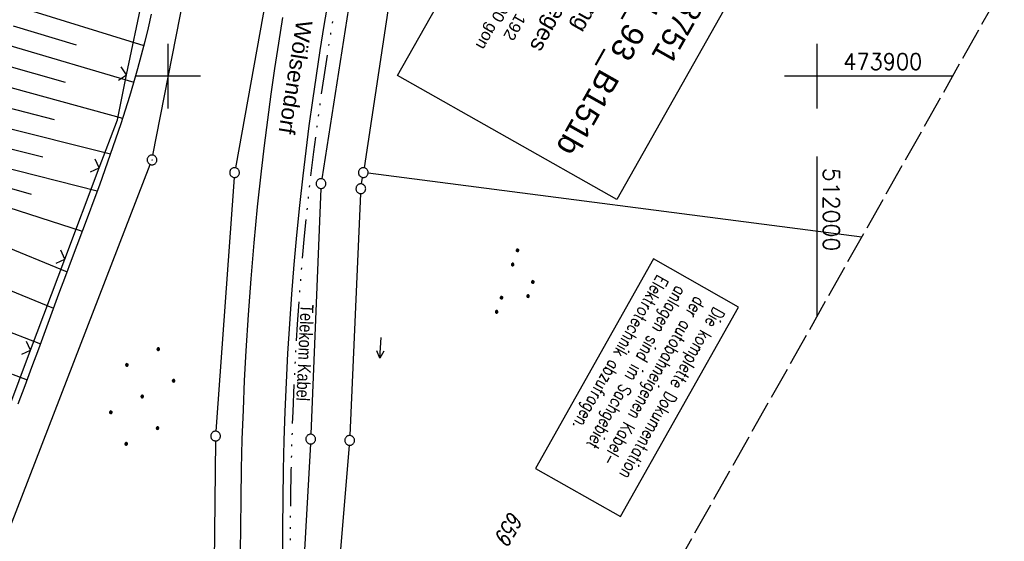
# Model space of a CAD drawing. Extents: x 511324 to 512029, y 473109 to 474055.
# Tile 28 of 29: x 511877 to 512029, y 473828 to 473909. Entities that reach past the tile are written whole.
import ezdxf
from ezdxf.enums import TextEntityAlignment as Align

# ---------------------------------------------------------------- set-up
doc = ezdxf.new("R2010")
doc.units = 0
doc.header["$LTSCALE"] = 10
doc.header["$MEASUREMENT"] = 0
for name, pattern in [('ACAD_ISO14W100', [25.5, 12, -3, 0.5, -3, 0.5, -3, 0.5, -3]), ('AUSGEZOGEN', [0]), ('LT00', [0]), ('LT14', [0.6, 0.5, -0.1])]:
    doc.linetypes.add(name, pattern=pattern)
doc.layers.get('0').update_dxf_attribs({"linetype": 'LT00'})
doc.layers.add('-BLATT_92-RAND', color=7, linetype='LT14', plot=False)
for name, color, linetype in [('BAB-KABEL_TEXT_KASTEN', 224, 'Continuous'), ('BW_TEXT-B', 20, 'AUSGEZOGEN'), ('DFK_AB_L', 21, 'LT00'), ('DFK_AB_P', 7, 'LT00'), ('DFK_FLUR_NR', 250, 'LT00'), ('DFK_GZPKT', 250, 'LT00'), ('DFK_KATASTER', 250, 'LT00'), ('DFK_NUTZUNG', 250, 'LT00'), ('ORTSRICHTUNG', 7, 'Continuous'), ('TELEKOM', 210, 'ACAD_ISO14W100'), ('TELEKOM_TEXT', 210, 'Continuous'), ('V92_AFBR_BAB', 250, 'LT00'), ('V92_BOESCH', 250, 'LT00'), ('V92_BOSCHUNG', 250, 'LT00'), ('V92_RASTER', 250, 'LT00'), ('V92_ZAUN', 40, 'LT00')]:
    doc.layers.add(name, color=color, linetype=linetype)
doc.styles.add('Beschrift', font='ARIAL.TTF')
doc.styles.add('ROMANS', font='romans.shx', dxfattribs={"width": 0.8})
doc.styles.get("Standard").update_dxf_attribs({"font": 'romans.shx'})
doc.styles.add('Versorgungsltg', font='ARIAL.TTF', dxfattribs={"width": 0.8, "height": 2})

# ---------------------------------------------------------------- blocks, each defined once
blk = doc.blocks.new('SYMB7240')
at = {"color": 0, "linetype": 'ByBlock'}
for p, q in [((0, 0), (-0.32, 0)), ((-0.11, 0.055), (0, 0)), ((0, 0), (-0.11, -0.055))]:
    blk.add_line(p, q, dxfattribs=at)
blk = doc.blocks.new('SYMB7010')
at = {"color": 0, "linetype": 'ByBlock'}
for points in [[(-0.031408, 0.499213), (-0.093728, 0.49134), (-0.15457, 0.475719), (-0.212975, 0.452595), (-0.268021, 0.422333), (-0.31884, 0.385411), (-0.36463, 0.342411), (-0.40467, 0.29401), (-0.438329, 0.240973), (-0.465074, 0.184136), (-0.484486, 0.124395), (-0.496256, 0.062692), (-0.5002, 0)], [(-0.5002, 0), (-0.496256, -0.062692), (-0.484486, -0.124395), (-0.465075, -0.184136), (-0.438329, -0.240973), (-0.404671, -0.29401), (-0.36463, -0.342411), (-0.31884, -0.385411), (-0.268021, -0.422333), (-0.212975, -0.452595), (-0.154571, -0.475719), (-0.093728, -0.49134), (-0.031408, -0.499213), (0.031408, -0.499213)], [(0.5002, 0), (0.496256, 0.062692), (0.484485, 0.124395), (0.465074, 0.184136), (0.438329, 0.240973), (0.40467, 0.29401), (0.36463, 0.342411), (0.31884, 0.385411), (0.268021, 0.422333), (0.212975, 0.452595), (0.15457, 0.475719), (0.093728, 0.49134), (0.031408, 0.499213), (-0.031408, 0.499213)], [(0.031408, -0.499213), (0.093728, -0.491341), (0.15457, -0.475719), (0.212975, -0.452595), (0.268021, -0.422333), (0.31884, -0.385411), (0.36463, -0.342411), (0.404671, -0.294011), (0.438329, -0.240974), (0.465075, -0.184136), (0.484486, -0.124395), (0.496256, -0.062692), (0.500201, 0)]]:
    blk.add_lwpolyline(points, dxfattribs=at)
blk = doc.blocks.new('SYMB0003')
at = {"color": 0, "linetype": 'ByBlock'}
for p, q in [((-0.015712, 0), (0.010166, 0.012015)), ((0, -0.021257), (-0.015712, 0)), ((0.010166, 0.012015), (0, -0.021257))]:
    blk.add_line(p, q, dxfattribs=at)
for points in [[(-0.031395, 0.499013), (-0.093691, 0.491144), (-0.154509, 0.475528), (-0.21289, 0.452414), (-0.267913, 0.422164), (-0.318712, 0.385257), (-0.364484, 0.342274), (-0.404509, 0.293893), (-0.438154, 0.240877), (-0.464888, 0.184062), (-0.484292, 0.124345), (-0.496058, 0.062667), (-0.5, 0)], [(-0.5, 0), (-0.496058, -0.062667), (-0.484292, -0.124345), (-0.464888, -0.184062), (-0.438154, -0.240877), (-0.404509, -0.293893), (-0.364485, -0.342274), (-0.318712, -0.385257), (-0.267914, -0.422164), (-0.21289, -0.452414), (-0.154509, -0.475529), (-0.093691, -0.491144), (-0.031395, -0.499014), (0.031395, -0.499014)], [(0.5, 0), (0.496057, 0.062667), (0.484292, 0.124345), (0.464888, 0.184062), (0.438153, 0.240877), (0.404509, 0.293893), (0.364484, 0.342274), (0.318712, 0.385257), (0.267913, 0.422164), (0.21289, 0.452414), (0.154509, 0.475528), (0.093691, 0.491144), (0.031395, 0.499013), (-0.031395, 0.499013)], [(0.031395, -0.499014), (0.093691, -0.491144), (0.154509, -0.475529), (0.21289, -0.452414), (0.267914, -0.422164), (0.318712, -0.385257), (0.364485, -0.342274), (0.404509, -0.293893), (0.438154, -0.240877), (0.464889, -0.184062), (0.484292, -0.124345), (0.496058, -0.062667), (0.5, 0)]]:
    blk.add_lwpolyline(points, dxfattribs=at)
blk = doc.blocks.new('SYMB0024')
at = {"color": 0, "linetype": 'ByBlock'}
for p, q in [((-0.5, 0.5), (0, 0)), ((0, 0), (0.5, 0.5))]:
    blk.add_line(p, q, dxfattribs=at)
blk = doc.blocks.new('Ackerland7')
at = {"layer": 'DFK_NUTZUNG', "color": 0, "linetype": 'ByBlock'}
for p, q in [((-4, 3.93), (-4, 3.67)), ((-3.95, 3.63), (-3.95, 3.97)), ((-3.9, 3.99), (-3.9, 3.61)), ((-3.85, 3.6), (-3.85, 4)), ((-3.8, 3.99), (-3.8, 3.61)), ((-3.75, 3.63), (-3.75, 3.97)), ((-3.7, 3.93), (-3.7, 3.67)), ((-3.65, 3.8), (-3.65, 3.8)), ((3.7, 3.93), (3.7, 3.67)), ((3.75, 3.63), (3.75, 3.97)), ((3.8, 3.99), (3.8, 3.61)), ((3.85, 3.6), (3.85, 4)), ((3.9, 3.99), (3.9, 3.61)), ((3.95, 3.63), (3.95, 3.97)), ((4, 3.93), (4, 3.67)), ((4.05, 3.8), (4.05, 3.8)), ((-7.85, 0.13), (-7.85, -0.13)), ((-7.8, -0.17), (-7.8, 0.17)), ((-7.75, 0.19), (-7.75, -0.19)), ((-7.7, -0.2), (-7.7, 0.2)), ((-7.65, 0.19), (-7.65, -0.19)), ((-7.6, -0.17), (-7.6, 0.17)), ((-7.55, 0.13), (-7.55, -0.13)), ((-7.5, 0), (-7.5, 0)), ((-0.15, 0.13), (-0.15, -0.13)), ((-0.1, -0.17), (-0.1, 0.17)), ((-0.05, 0.19), (-0.05, -0.19)), ((0, -0.2), (0, 0.2)), ((0.05, 0.19), (0.05, -0.19)), ((0.1, -0.17), (0.1, 0.17)), ((0.15, 0.13), (0.15, -0.13)), ((0.2, 0), (0.2, 0)), ((7.55, 0.13), (7.55, -0.13)), ((7.6, -0.17), (7.6, 0.17)), ((7.65, 0.19), (7.65, -0.19)), ((7.7, -0.2), (7.7, 0.2)), ((7.75, 0.19), (7.75, -0.19)), ((7.8, -0.17), (7.8, 0.17)), ((7.85, 0.13), (7.85, -0.13)), ((7.9, 0), (7.9, 0)), ((-4, -3.67), (-4, -3.93)), ((-3.95, -3.97), (-3.95, -3.63)), ((-3.9, -3.61), (-3.9, -3.99)), ((-3.85, -4), (-3.85, -3.6)), ((-3.8, -3.61), (-3.8, -3.99)), ((-3.75, -3.97), (-3.75, -3.63)), ((-3.7, -3.67), (-3.7, -3.93)), ((-3.65, -3.8), (-3.65, -3.8)), ((3.7, -3.67), (3.7, -3.93)), ((3.75, -3.97), (3.75, -3.63)), ((3.8, -3.61), (3.8, -3.99)), ((3.85, -4), (3.85, -3.6)), ((3.9, -3.61), (3.9, -3.99)), ((3.95, -3.97), (3.95, -3.63)), ((4, -3.67), (4, -3.93)), ((4.05, -3.8), (4.05, -3.8))]:
    blk.add_line(p, q, dxfattribs=at)
for points in [[(-3.65, 3.8), (-3.67, 3.89), (-3.73, 3.96), (-3.81, 3.99), (-3.89, 3.99), (-3.97, 3.96), (-4.03, 3.89), (-4.05, 3.8), (-4.03, 3.71), (-3.97, 3.64), (-3.89, 3.6), (-3.81, 3.6), (-3.73, 3.64), (-3.67, 3.71), (-3.65, 3.8)], [(4.05, 3.8), (4.03, 3.89), (3.97, 3.96), (3.89, 3.99), (3.81, 3.99), (3.73, 3.96), (3.67, 3.89), (3.65, 3.8), (3.67, 3.71), (3.73, 3.64), (3.81, 3.61), (3.89, 3.61), (3.97, 3.64), (4.03, 3.71), (4.05, 3.8)], [(-7.5, 0), (-7.52, 0.09), (-7.58, 0.16), (-7.66, 0.19), (-7.74, 0.19), (-7.82, 0.16), (-7.88, 0.09), (-7.9, 0)], [(0.2, 0), (0.18, 0.09), (0.12, 0.16), (0.04, 0.19), (-0.04, 0.19), (-0.12, 0.16), (-0.18, 0.09), (-0.2, 0)], [(-0.2, 0), (-0.18, -0.09), (-0.12, -0.16), (-0.04, -0.19), (0.04, -0.19), (0.12, -0.16), (0.18, -0.09), (0.2, 0)], [(7.9, 0), (7.88, 0.09), (7.82, 0.16), (7.74, 0.19), (7.66, 0.19), (7.58, 0.16), (7.52, 0.09), (7.5, 0)], [(7.5, 0), (7.52, -0.09), (7.58, -0.16), (7.66, -0.19), (7.74, -0.19), (7.82, -0.16), (7.88, -0.09), (7.9, 0)], [(-7.9, 0), (-7.88, -0.09), (-7.82, -0.16), (-7.74, -0.19), (-7.66, -0.19), (-7.58, -0.16), (-7.52, -0.09), (-7.5, 0)], [(-3.65, -3.8), (-3.67, -3.71), (-3.73, -3.64), (-3.81, -3.61), (-3.89, -3.61), (-3.97, -3.64), (-4.03, -3.71), (-4.05, -3.8), (-4.03, -3.89), (-3.97, -3.96), (-3.89, -3.99), (-3.81, -3.99), (-3.73, -3.96), (-3.67, -3.89), (-3.65, -3.8)], [(4.05, -3.8), (4.03, -3.71), (3.97, -3.64), (3.89, -3.61), (3.81, -3.61), (3.73, -3.64), (3.67, -3.71), (3.65, -3.8), (3.67, -3.89), (3.73, -3.96), (3.81, -3.99), (3.89, -3.99), (3.97, -3.96), (4.03, -3.89), (4.05, -3.8)]]:
    blk.add_lwpolyline(points, dxfattribs=at)
blk = doc.blocks.new('SYMB7111')
at = {"color": 0, "linetype": 'ByBlock'}
for p, q in [((-0.13, 0.202919), (-0.13, 0.177081)), ((-0.125, 0.172895), (-0.125, 0.207105)), ((-0.12, 0.209164), (-0.12, 0.170836)), ((-0.115, 0.170204), (-0.115, 0.209796)), ((-0.11, 0.209164), (-0.11, 0.170836)), ((-0.105, 0.172895), (-0.105, 0.207105)), ((-0.1, 0.202919), (-0.1, 0.177081)), ((-0.095, 0.189874), (-0.095, 0.190146)), ((0.1, 0.202919), (0.1, 0.177081)), ((0.105, 0.172895), (0.105, 0.207105)), ((0.11, 0.209164), (0.11, 0.170836)), ((0.115, 0.170204), (0.115, 0.209796)), ((0.12, 0.209164), (0.12, 0.170836)), ((0.125, 0.172895), (0.125, 0.207105)), ((0.13, 0.202919), (0.13, 0.177081)), ((0.135, 0.189874), (0.135, 0.190146)), ((-0.515, -0.177081), (-0.515, -0.202919)), ((-0.51, -0.207105), (-0.51, -0.172895)), ((-0.505, -0.170836), (-0.505, -0.209164)), ((-0.5, -0.209796), (-0.5, -0.170204)), ((-0.495, -0.170836), (-0.495, -0.209164)), ((-0.49, -0.207105), (-0.49, -0.172895)), ((-0.485, -0.177081), (-0.485, -0.202919)), ((-0.48, -0.190126), (-0.48, -0.189854)), ((-0.285, -0.177081), (-0.285, -0.202919)), ((-0.28, -0.207105), (-0.28, -0.172895)), ((-0.275, -0.170836), (-0.275, -0.209164)), ((-0.27, -0.209796), (-0.27, -0.170204)), ((-0.265, -0.170836), (-0.265, -0.209164)), ((-0.26, -0.207105), (-0.26, -0.172895)), ((-0.255, -0.177081), (-0.255, -0.202919)), ((-0.25, -0.190126), (-0.25, -0.189854)), ((0.255, -0.177081), (0.255, -0.202919)), ((0.26, -0.207105), (0.26, -0.172895)), ((0.265, -0.170836), (0.265, -0.209164)), ((0.27, -0.209796), (0.27, -0.170204)), ((0.275, -0.170836), (0.275, -0.209164)), ((0.28, -0.207105), (0.28, -0.172895)), ((0.285, -0.177081), (0.285, -0.202919)), ((0.29, -0.190126), (0.29, -0.189854)), ((0.485, -0.177081), (0.485, -0.202919)), ((0.49, -0.207105), (0.49, -0.172895)), ((0.495, -0.170836), (0.495, -0.209164)), ((0.5, -0.209796), (0.5, -0.170204)), ((0.505, -0.170836), (0.505, -0.209164)), ((0.51, -0.207105), (0.51, -0.172895)), ((0.515, -0.177081), (0.515, -0.202919)), ((0.52, -0.190126), (0.52, -0.189854))]:
    blk.add_line(p, q, dxfattribs=at)
for points in [[(-0.095, 0.19), (-0.096981, 0.198678), (-0.10253, 0.205637), (-0.11055, 0.209499), (-0.11945, 0.209499), (-0.12747, 0.205637), (-0.133019, 0.198678), (-0.135, 0.19), (-0.133019, 0.181322), (-0.12747, 0.174363), (-0.11945, 0.170501), (-0.11055, 0.170501), (-0.10253, 0.174363), (-0.096981, 0.181322), (-0.095, 0.19)], [(0.135, 0.19), (0.133019, 0.198678), (0.12747, 0.205637), (0.11945, 0.209499), (0.11055, 0.209499), (0.10253, 0.205637), (0.096981, 0.198678), (0.095, 0.19), (0.096981, 0.181322), (0.10253, 0.174363), (0.11055, 0.170501), (0.11945, 0.170501), (0.12747, 0.174363), (0.133019, 0.181322), (0.135, 0.19)], [(-0.48, -0.19), (-0.481981, -0.181322), (-0.48753, -0.174363), (-0.49555, -0.170501), (-0.50445, -0.170501), (-0.51247, -0.174363), (-0.518019, -0.181322), (-0.52, -0.19), (-0.518019, -0.198678), (-0.51247, -0.205637), (-0.50445, -0.209499), (-0.49555, -0.209499), (-0.48753, -0.205637), (-0.481981, -0.198678), (-0.48, -0.19)], [(-0.25, -0.19), (-0.251981, -0.181322), (-0.25753, -0.174363), (-0.26555, -0.170501), (-0.27445, -0.170501), (-0.28247, -0.174363), (-0.288019, -0.181322), (-0.29, -0.19), (-0.288019, -0.198678), (-0.28247, -0.205637), (-0.27445, -0.209499), (-0.26555, -0.209499), (-0.25753, -0.205637), (-0.251981, -0.198678), (-0.25, -0.19)], [(0.29, -0.19), (0.288019, -0.181322), (0.28247, -0.174363), (0.27445, -0.170501), (0.26555, -0.170501), (0.25753, -0.174363), (0.251981, -0.181322), (0.25, -0.19), (0.251981, -0.198678), (0.25753, -0.205637), (0.26555, -0.209499), (0.27445, -0.209499), (0.28247, -0.205637), (0.288019, -0.198678), (0.29, -0.19)], [(0.52, -0.19), (0.518019, -0.181322), (0.51247, -0.174363), (0.50445, -0.170501), (0.49555, -0.170501), (0.48753, -0.174363), (0.481981, -0.181322), (0.48, -0.19), (0.481981, -0.198678), (0.48753, -0.205637), (0.49555, -0.209499), (0.50445, -0.209499), (0.51247, -0.205637), (0.518019, -0.198678), (0.52, -0.19)]]:
    blk.add_lwpolyline(points, dxfattribs=at)

msp = doc.modelspace()

# ---------------------------------------------------------------- linework, layer by layer
at = {"layer": 'BAB-KABEL_TEXT_KASTEN', "linetype": 'AUSGEZOGEN'}
msp.add_lwpolyline([(511974.84, 473871.84), (511956.61, 473839.57), (511969.72, 473832.16), (511987.95, 473864.43)], close=True, dxfattribs=at)
at = {"layer": 'DFK_AB_L'}
for p, q in [((511897.64, 473887.84), (511906.42, 473932.57)), ((511838.83, 473735.52), (511897.23, 473886.4))]:
    msp.add_line(p, q, dxfattribs=at)
at = {"layer": 'DFK_KATASTER'}
for p, q in [((511917.4, 473924.96), (511910.36, 473885.89)), ((511929.62, 473922.13), (511923.68, 473884.19)), ((511935.46, 473920.77), (511930.19, 473885.89)), ((511910.18, 473884.4), (511907.36, 473845.31)), ((511929.81, 473883.4), (511929.97, 473884.41)), ((512006.94, 473875.2), (511930.82, 473885.05)), ((511923.53, 473882.7), (511922, 473844.84)), ((511929.67, 473881.91), (511928.01, 473844.64)), ((511907.3, 473843.81), (511907.07, 473825.09)), ((511921.93, 473843.34), (511920.92, 473825.2)), ((511927.92, 473843.14), (511926.43, 473825.24))]:
    msp.add_line(p, q, dxfattribs=at)
at = {"layer": 'TELEKOM', "ltscale": 0.05, "flags": 128}
msp.add_lwpolyline([(511937.89, 473965.51), (511937.72, 473964.9), (511936.19, 473959.35), (511934.87, 473954.35), (511933.6, 473949.32), (511932.38, 473944.29), (511931.22, 473939.24), (511930.11, 473934.18), (511929.33, 473930.41), (511928.58, 473926.63), (511927.85, 473922.85), (511927.15, 473919.06), (511926.48, 473915.26), (511925.83, 473911.46), (511925.19, 473907.62), (511924.58, 473903.77), (511923.99, 473899.92), (511923.43, 473896.07), (511922.9, 473892.21), (511922.4, 473888.35), (511921.93, 473884.49), (511921.43, 473879.96), (511920.98, 473875.42), (511920.57, 473870.88), (511920.21, 473866.33), (511919.89, 473861.78), (511919.62, 473857.23), (511919.39, 473852.76), (511919.2, 473848.29), (511919.05, 473843.82), (511918.93, 473839.35), (511918.86, 473834.88), (511918.81, 473830.41), (511918.8, 473826.41), (511918.82, 473822.41), (511918.87, 473818.41), (511918.95, 473814.42), (511919.06, 473810.42), (511919.22, 473806.43), (511919.41, 473802.44), (511919.67, 473797.9), (511919.98, 473793.36), (511920.35, 473788.83), (511920.76, 473784.3), (511921.22, 473779.77), (511921.73, 473775.25), (511922.09, 473772.22), (511922.47, 473769.19), (511922.87, 473766.17), (511923.28, 473763.15), (511923.7, 473760.12), (511924.13, 473757.1), (511924.41, 473755.19), (511924.69, 473753.29), (511924.98, 473751.39), (511925.44, 473748.56), (511925.92, 473745.72), (511926.42, 473742.89), (511926.94, 473740.06), (511927.47, 473737.23), (511927.86, 473735.21)], dxfattribs=at)
at = {"layer": 'V92_AFBR_BAB'}
for points in [[(511924.64, 473911.66), (511924, 473907.81), (511923.39, 473903.95), (511922.8, 473900.1), (511922.24, 473896.24), (511921.71, 473892.37), (511921.21, 473888.5), (511920.74, 473884.63), (511920.24, 473880.08), (511919.78, 473875.53), (511919.37, 473870.98), (511919.01, 473866.42), (511918.69, 473861.86), (511918.42, 473857.3), (511918.19, 473852.82), (511918, 473848.34), (511917.85, 473843.86), (511917.73, 473839.38), (511917.66, 473834.9), (511917.61, 473830.41), (511917.6, 473826.41)], [(511911.16, 473826.84), (511911.18, 473830.4), (511911.23, 473834.95), (511911.31, 473839.5), (511911.43, 473844.05), (511911.59, 473848.59), (511911.79, 473853.13), (511912.02, 473857.68), (511912.37, 473863.23), (511912.78, 473868.78), (511913.25, 473874.32), (511913.79, 473879.86), (511914.39, 473885.39), (511914.86, 473889.34), (511915.36, 473893.29), (511915.9, 473897.23), (511916.46, 473901.17), (511917.05, 473905.1), (511917.67, 473909.04)]]:
    msp.add_lwpolyline(points, dxfattribs=at)
at = {"layer": 'V92_BOESCH'}
msp.add_lwpolyline([(511897.36, 473909.54), (511896.89, 473907.44), (511896.38, 473905.33), (511895.83, 473903.22), (511895.26, 473901.11), (511894.65, 473898.99), (511894.02, 473896.88), (511893.36, 473894.77), (511892.69, 473892.68), (511891.89, 473890.3), (511891.08, 473887.93), (511890.25, 473885.57), (511889.4, 473883.23), (511888.54, 473880.89), (511887.67, 473878.56), (511886.8, 473876.23), (511885.92, 473873.91), (511885.04, 473871.58), (511884.17, 473869.26), (511883.11, 473866.44), (511882.07, 473863.61), (511881.03, 473860.79), (511879.99, 473857.96), (511878.94, 473855.13), (511877.9, 473852.3), (511876.84, 473849.47)], dxfattribs=at)
at = {"layer": 'V92_BOSCHUNG'}
for p, q in [((511876.99, 473910.68), (511896.23, 473904.75)), ((511876.09, 473907.75), (511885.79, 473904.83)), ((511875.22, 473904.81), (511894.68, 473899.09)), ((511874.36, 473901.83), (511884.1, 473899.07)), ((511873.53, 473898.84), (511892.97, 473893.55)), ((511872.73, 473895.84), (511882.4, 473893.32)), ((511871.96, 473892.85), (511891.11, 473888.02)), ((511871.23, 473889.92), (511880.67, 473887.56)), ((511870.52, 473887.06), (511889.07, 473882.32)), ((511869.83, 473884.36), (511878.88, 473881.83)), ((511869.09, 473881.83), (511886.76, 473876.14)), ((511867.21, 473876.88), (511884.4, 473869.88)), ((511864.89, 473871.34), (511882.31, 473864.27)), ((511862.64, 473865.6), (511880.29, 473858.79)), ((511860.47, 473859.93), (511878.24, 473853.22))]:
    msp.add_line(p, q, dxfattribs=at)
at = {"layer": 'V92_RASTER'}
for p, q in [((511900, 473895), (511900, 473905)), ((512000, 473905), (512000, 473895)), ((512000, 473905), (512000, 473895)), ((511905, 473900), (511895, 473900)), ((512020.95, 473900), (511995, 473900)), ((512000, 473887.61), (512000, 473862.91))]:
    msp.add_line(p, q, dxfattribs=at)
at = {"layer": 'V92_ZAUN'}
for p, q in [((511893.59, 473900.2), (511896.64, 473914.89)), ((511884.07, 473871.82), (511889.36, 473885.86)), ((511878.78, 473857.79), (511884.07, 473871.82)), ((511873.49, 473843.75), (511878.78, 473857.79))]:
    msp.add_line(p, q, dxfattribs=at)
msp.add_lwpolyline([(511889.36, 473885.86), (511892.16, 473893.29), (511893.59, 473900.2)], dxfattribs=at)

# ---------------------------------------------------------------- block references
at = {"layer": 'DFK_AB_P', "xscale": 1.499999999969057, "yscale": 1.5, "zscale": 1.5, "rotation": 251.2881100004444}
msp.add_blockref('SYMB0003', (511897.5, 473887.1), dxfattribs=at)
at = {"layer": 'DFK_GZPKT', "xscale": 1.499999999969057, "yscale": 1.5, "zscale": 1.5, "rotation": 251.2881100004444}
for p in [(511910.23, 473885.15), (511930.08, 473885.15), (511923.56, 473883.45), (511929.7, 473882.66), (511907.31, 473844.56), (511921.97, 473844.09), (511927.98, 473843.89)]:
    msp.add_blockref('SYMB7010', p, dxfattribs=at)
at = {"layer": 'DFK_NUTZUNG', "yscale": 10, "zscale": 10}
for name, p, xscale, rotation in [('SYMB7111', (511954.05, 473867.82), 10.00000000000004, 251.2882600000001), ('SYMB7240', (511932.64, 473856.55), 10, 266.72832)]:
    msp.add_blockref(name, p, dxfattribs=dict(at, xscale=xscale, rotation=rotation))
at = {"layer": 'DFK_NUTZUNG', "rotation": 251.2883000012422}
msp.add_blockref('Ackerland7', (511896, 473850.65), dxfattribs=at)
at = {"layer": 'V92_ZAUN', "yscale": 2.100000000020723, "zscale": 2.1}
for p, xscale, rotation in [((511893.59, 473900.2), 2.099999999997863, 78.26921257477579), ((511889.36, 473885.86), 2.100000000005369, 69.34970257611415), ((511884.07, 473871.82), 2.100000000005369, 69.34970257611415), ((511878.78, 473857.79), 2.100000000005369, 69.34970257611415)]:
    msp.add_blockref('SYMB0024', p, dxfattribs=dict(at, xscale=xscale, rotation=rotation))

# ---------------------------------------------------------------- texts
at = {"layer": 'BAB-KABEL_TEXT_KASTEN', "insert": (511985.9, 473863.6), "char_height": 2, "width": 33.7438, "attachment_point": 1, "rotation": 240.5375, "style": 'ROMANS'}
msp.add_mtext('{\\W0.75;Die komplette Dokumentation der autobahneigenen Kabel-\\Panlagen sind im Sachgebiet Elektrotechnik abzufragen.}', dxfattribs=at)
at = {"layer": 'DFK_FLUR_NR', "oblique": 13.754, "width": 0.75}
msp.add_text('659', height=2.5, rotation=240.5376, dxfattribs=at).set_placement((511952.72, 473833.17))
at = {"layer": 'ORTSRICHTUNG', "insert": (511918.7, 473902.23), "char_height": 2.5, "width": 23.2363, "attachment_point": 8, "rotation": 260.8859, "style": 'Beschrift'}
msp.add_mtext('◄ Wölsendorf', dxfattribs=at)
at = {"layer": 'TELEKOM_TEXT', "style": 'Versorgungsltg', "width": 0.8}
msp.add_text('Telekom Kabel', height=2, rotation=267.3923, dxfattribs=at).set_placement((511920.09, 473857.46), align=Align.CENTER)
at = {"layer": 'V92_RASTER'}
for s, rotation, width, p in [(' 473900', 0.0018, 0.948, (512002.45, 473901)), (' 512000', 270.0018, 1.002, (512001, 473887.61))]:
    msp.add_text(s, height=2.5, rotation=rotation, dxfattribs=dict(at, width=width)).set_placement(p)

# ---------------------------------------------------------------- next in the draw order: texts
at = {"layer": 'BW_TEXT-B', "insert": (511986.41, 473917.33), "char_height": 2, "width": 37.5546, "attachment_point": 1, "rotation": 240.5376, "style": 'Beschrift', "bg_fill": 2}
msp.add_mtext('{\\Funir_o|c0;\\H1.75x;6538751\\P\\fArial|b0|i0|c0|p34;BW N_93_B151b\\W0.8;\\P\\H0.3714x;\\W1;\\P\\H1.924x;Unterführung \\Peines Feldweges\\P\\H0.1999x;\\P\\H3.602x;Km                    151,192   \\PBw.Wi.              100.00 gon\\PL.W.                  7.50 m\\PL.H.                   4.49 m}', dxfattribs=at)

# ---------------------------------------------------------------- next in the draw order: linework, layer by layer
at = {"layer": '-BLATT_92-RAND'}
msp.add_lwpolyline([(511779.03, 474055.25), (511324.06, 473249.87), (511573.95, 473108.71), (512028.91, 473914.09), (511779.03, 474055.25)], dxfattribs=at)
at = {"layer": 'BW_TEXT-B'}
msp.add_lwpolyline([(511990.37, 473918.48), (511969.19, 473880.99), (511935.37, 473900.09), (511956.56, 473937.59)], close=True, dxfattribs=at)

doc.saveas('drawing.dxf')
